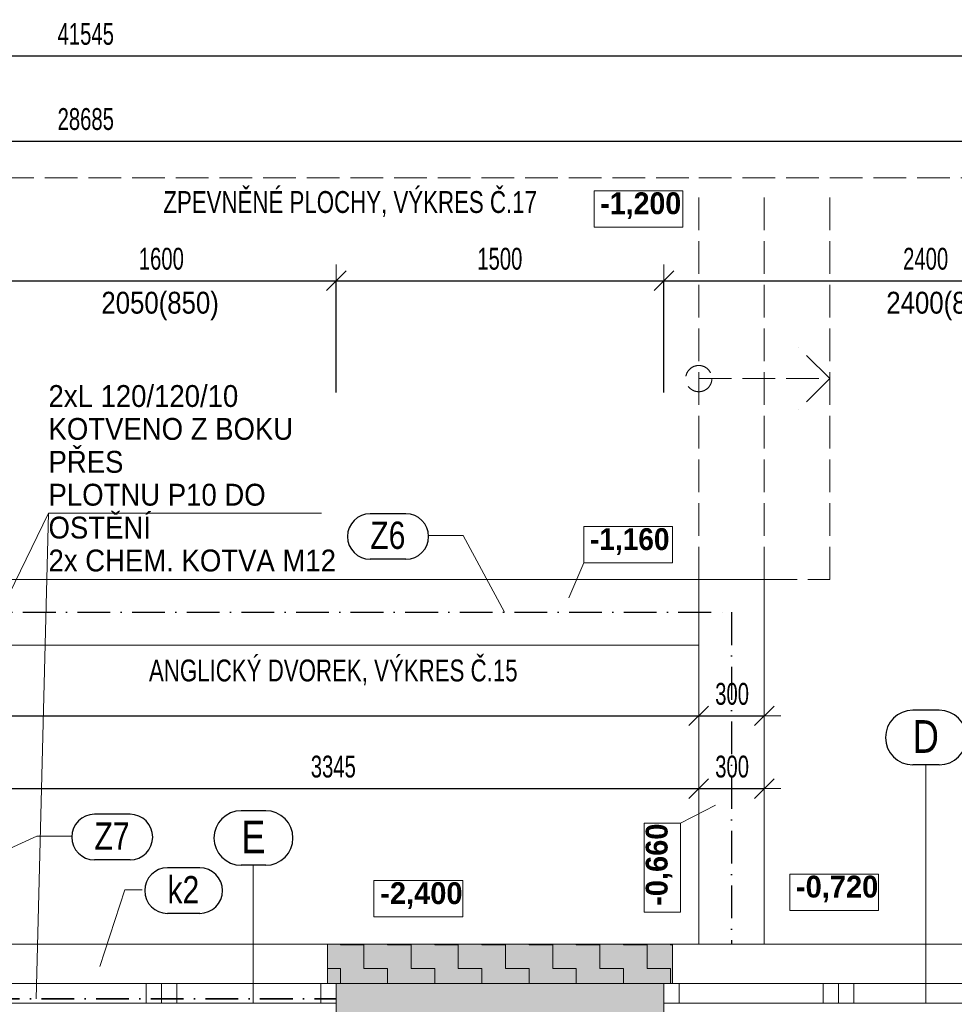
# Model space of a CAD drawing. Header units: millimetres. Extents: x -19372 to 59327, y -69634 to -42168.
# Tile 30 of 44: x 2527 to 6807, y -47252 to -42743. Entities that reach past the tile are written whole.
import ezdxf

# ---------------------------------------------------------------- set-up
doc = ezdxf.new("R2010")
doc.units = ezdxf.units.MM
doc.header["$PDMODE"] = 65
doc.linetypes.add('Carkovana 2x_1', pattern=[200, 150, -50])
doc.linetypes.add('Cerchovana_1', pattern=[250, 150, -50, 0, -50])
for name, color, linetype, lineweight in [('XR$10$ZPEVNĚNÉ PLOCHY - ČÁRKOVANĚ_1', 7, 'Continuous', 25), ('XR$2$1.NP - STÁVAJÍCÍ_1', 7, 'Continuous', 25), ('XR$3$KOTY_1', 7, 'Continuous', 25), ('XR$4$VÝROBKY_1', 7, 'Continuous', 25), ('XR$5$OKNA + IZOLANT_1', 7, 'Continuous', 25), ('XR$7$1.NP - FILING_1', 7, 'Continuous', 25), ('XR$8$1.NP - NÁVRH_1', 7, 'Continuous', 25)]:
    doc.layers.add(name, color=color, linetype=linetype, lineweight=lineweight)
doc.styles.add('ARIAL', font='ARIAL.TTF')
doc.styles.add('ARIALNARROW', font='ARIALN.TTF')
doc.dimstyles.new('DIMSTYLE_3', dxfattribs={"dimtxt": 100, "dimasz": 150, "dimexe": 0, "dimexo": 0, "dimgap": 50, "dimtad": 2, "dimdec": 0, "dimrnd": 5, "dimdsep": 46, "dimtxsty": 'ARIALNARROW', "dimblk1": 'ALL_ML_STRICH', "dimblk2": 'ALL_ML_STRICH', "dimsah": 1, "dimcen": 0, "dimclrd": 6, "dimclre": 6, "dimclrt": 6, "dimadec": 0, "dimazin": 0, "dimtfac": 1, "dimtdec": 0, "dimtix": 1, "dimtmove": 2, "dimatfit": 3, "dimfxl": 0, "dimtzin": 0, "dimlwd": 0, "dimlwe": 13, "dimarcsym": 0})
doc.dimstyles.new('DIMSTYLE_8', dxfattribs={"dimtxt": 100, "dimasz": 150, "dimexe": 0, "dimexo": 0, "dimgap": 50, "dimtad": 2, "dimdec": 0, "dimrnd": 5, "dimzin": 12, "dimdsep": 46, "dimtxsty": 'ARIALNARROW', "dimblk1": 'ALL_ML_STRICH', "dimblk2": 'ALL_ML_STRICH', "dimsah": 1, "dimcen": 0, "dimclrd": 6, "dimclre": 6, "dimclrt": 6, "dimadec": 0, "dimazin": 0, "dimtfac": 1, "dimtdec": 0, "dimtix": 1, "dimtmove": 2, "dimatfit": 3, "dimfxl": 0, "dimtzin": 0, "dimlwd": 0, "dimlwe": 13, "dimarcsym": 0})

# ---------------------------------------------------------------- blocks, each defined once
blk = doc.blocks.new('ALL_ML_STRICH')
at = {"color": 0, "linetype": 'ByBlock', "lineweight": -2}
for p, q in [((0, -0.5), (0, 0.5)), ((-1, 0), (0.5, 0)), ((-0.3, -0.3), (0.3, 0.3))]:
    blk.add_line(p, q, dxfattribs=at)
blk = doc.blocks.new('*D151')
at = {"layer": 'DEFPOINTS', "color": 6, "linetype": 'Continuous', "lineweight": 13}
for p in [(5477.2, -43938.5), (5477.2, -47156.7), (7877.2, -47156.7)]:
    blk.add_point(p, dxfattribs=at)
at = {"layer": 'XR$3$KOTY_1', "color": 6, "linetype": 'Continuous', "lineweight": -2}
for p, q in [((5477.2, -44450.4), (5477.2, -43938.5)), ((5477.2, -43938.5), (7877.2, -43938.5)), ((7877.2, -44450.4), (7877.2, -43938.5))]:
    blk.add_line(p, q, dxfattribs=at)
at = {"layer": 'XR$3$KOTY_1', "color": 6, "linetype": 'Continuous', "lineweight": 13, "xscale": 150, "yscale": 150, "zscale": 150, "rotation": 180}
blk.add_blockref('ALL_ML_STRICH', (5477.2, -43938.5), dxfattribs=at)
at = {"layer": 'XR$3$KOTY_1', "color": 6, "linetype": 'Continuous', "lineweight": 13, "xscale": 150, "yscale": 150, "zscale": 150}
blk.add_blockref('ALL_ML_STRICH', (7877.2, -43938.5), dxfattribs=at)
at = {"layer": 'XR$3$KOTY_1', "color": 6, "linetype": 'Continuous', "lineweight": 13, "insert": (6676.1, -43838.5), "char_height": 100, "width": 324.571, "attachment_point": 5, "style": 'ARIALNARROW'}
blk.add_mtext('\\W0.81;\\A1;{2400}', dxfattribs=at)
blk = doc.blocks.new('*D159')
at = {"layer": 'DEFPOINTS', "color": 6, "linetype": 'Continuous', "lineweight": 13}
for p in [(2377.2, -43938.5), (2377.2, -47156.7), (3977.2, -47156.7)]:
    blk.add_point(p, dxfattribs=at)
at = {"layer": 'XR$3$KOTY_1', "color": 6, "linetype": 'Continuous', "lineweight": -2}
for p, q in [((2377.2, -44450.4), (2377.2, -43938.5)), ((2377.2, -43938.5), (3977.2, -43938.5)), ((3977.2, -44450.4), (3977.2, -43938.5))]:
    blk.add_line(p, q, dxfattribs=at)
at = {"layer": 'XR$3$KOTY_1', "color": 6, "linetype": 'Continuous', "lineweight": 13, "xscale": 150, "yscale": 150, "zscale": 150, "rotation": 180}
blk.add_blockref('ALL_ML_STRICH', (2377.2, -43938.5), dxfattribs=at)
at = {"layer": 'XR$3$KOTY_1', "color": 6, "linetype": 'Continuous', "lineweight": 13, "xscale": 150, "yscale": 150, "zscale": 150}
blk.add_blockref('ALL_ML_STRICH', (3977.2, -43938.5), dxfattribs=at)
at = {"layer": 'XR$3$KOTY_1', "color": 6, "linetype": 'Continuous', "lineweight": 13, "insert": (3176.1, -43838.5), "char_height": 100, "width": 324.571, "attachment_point": 5, "style": 'ARIALNARROW'}
blk.add_mtext('\\W0.81;\\A1;{1600}', dxfattribs=at)
blk = doc.blocks.new('*D160')
at = {"layer": 'DEFPOINTS', "color": 6, "linetype": 'Continuous', "lineweight": 13}
for p in [(3977.2, -43938.5), (3977.2, -47156.7), (5477.2, -47156.7)]:
    blk.add_point(p, dxfattribs=at)
at = {"layer": 'XR$3$KOTY_1', "color": 6, "linetype": 'Continuous', "lineweight": -2}
for p, q in [((3977.2, -44450.4), (3977.2, -43938.5)), ((3977.2, -43938.5), (5477.2, -43938.5)), ((5477.2, -44450.4), (5477.2, -43938.5))]:
    blk.add_line(p, q, dxfattribs=at)
at = {"layer": 'XR$3$KOTY_1', "color": 6, "linetype": 'Continuous', "lineweight": 13, "xscale": 150, "yscale": 150, "zscale": 150, "rotation": 180}
blk.add_blockref('ALL_ML_STRICH', (3977.2, -43938.5), dxfattribs=at)
at = {"layer": 'XR$3$KOTY_1', "color": 6, "linetype": 'Continuous', "lineweight": 13, "xscale": 150, "yscale": 150, "zscale": 150}
blk.add_blockref('ALL_ML_STRICH', (5477.2, -43938.5), dxfattribs=at)
at = {"layer": 'XR$3$KOTY_1', "color": 6, "linetype": 'Continuous', "lineweight": 13, "insert": (4726.1, -43838.5), "char_height": 100, "width": 324.571, "attachment_point": 5, "style": 'ARIALNARROW'}
blk.add_mtext('\\W0.81;\\A1;{1500}', dxfattribs=at)
blk = doc.blocks.new('*D188')
at = {"layer": 'DEFPOINTS', "color": 6, "linetype": 'Continuous', "lineweight": 13}
for p in [(-11507.8, -43298.8), (-11507.8, -45471.7), (17177.2, -45471.7)]:
    blk.add_point(p, dxfattribs=at)
at = {"layer": 'XR$3$KOTY_1', "color": 6, "linetype": 'Continuous', "lineweight": -2}
for p, q in [((-11507.8, -44450.4), (-11507.8, -43298.8)), ((-11507.8, -43298.8), (17177.2, -43298.8)), ((17177.2, -44450.4), (17177.2, -43298.8))]:
    blk.add_line(p, q, dxfattribs=at)
at = {"layer": 'XR$3$KOTY_1', "color": 6, "linetype": 'Continuous', "lineweight": 13, "xscale": 150, "yscale": 150, "zscale": 150, "rotation": 180}
blk.add_blockref('ALL_ML_STRICH', (-11507.8, -43298.8), dxfattribs=at)
at = {"layer": 'XR$3$KOTY_1', "color": 6, "linetype": 'Continuous', "lineweight": 13, "xscale": 150, "yscale": 150, "zscale": 150}
blk.add_blockref('ALL_ML_STRICH', (17177.2, -43298.8), dxfattribs=at)
at = {"layer": 'XR$3$KOTY_1', "color": 6, "linetype": 'Continuous', "lineweight": 13, "insert": (2830, -43198.8), "char_height": 100, "width": 405.714, "attachment_point": 5, "style": 'ARIALNARROW'}
blk.add_mtext('\\W0.81;\\A1;{28685}', dxfattribs=at)
blk = doc.blocks.new('*D253')
at = {"layer": 'DEFPOINTS', "color": 6, "linetype": 'Continuous', "lineweight": 13}
for p in [(-17937.8, -42908.9), (-17937.8, -45471.7), (23607.2, -45471.7)]:
    blk.add_point(p, dxfattribs=at)
at = {"layer": 'XR$3$KOTY_1', "color": 6, "linetype": 'Continuous', "lineweight": -2}
for p, q in [((-17937.8, -44450.4), (-17937.8, -42908.9)), ((-17937.8, -42908.9), (23607.2, -42908.9)), ((23607.2, -44450.4), (23607.2, -42908.9))]:
    blk.add_line(p, q, dxfattribs=at)
at = {"layer": 'XR$3$KOTY_1', "color": 6, "linetype": 'Continuous', "lineweight": 13, "xscale": 150, "yscale": 150, "zscale": 150, "rotation": 180}
blk.add_blockref('ALL_ML_STRICH', (-17937.8, -42908.9), dxfattribs=at)
at = {"layer": 'XR$3$KOTY_1', "color": 6, "linetype": 'Continuous', "lineweight": 13, "xscale": 150, "yscale": 150, "zscale": 150}
blk.add_blockref('ALL_ML_STRICH', (23607.2, -42908.9), dxfattribs=at)
at = {"layer": 'XR$3$KOTY_1', "color": 6, "linetype": 'Continuous', "lineweight": 13, "insert": (2830, -42808.9), "char_height": 100, "width": 405.714, "attachment_point": 5, "style": 'ARIALNARROW'}
blk.add_mtext('\\W0.81;\\A1;{41545}', dxfattribs=at)
blk = doc.blocks.new('*D267')
at = {"layer": 'DEFPOINTS', "color": 6, "linetype": 'Continuous', "lineweight": 13}
for p in [(-2282.8, -45606.7), (5637.2, -45606.7), (-2282.8, -45930.8)]:
    blk.add_point(p, dxfattribs=at)
at = {"layer": 'XR$3$KOTY_1', "color": 6, "linetype": 'Continuous', "lineweight": -2}
for p, q in [((-2282.8, -45930.8), (-2282.8, -45930.8)), ((-2282.8, -45930.8), (5637.2, -45930.8)), ((5637.2, -45930.8), (5637.2, -45930.8))]:
    blk.add_line(p, q, dxfattribs=at)
at = {"layer": 'XR$3$KOTY_1', "color": 6, "linetype": 'Continuous', "lineweight": 13, "xscale": 150, "yscale": 150, "zscale": 150, "rotation": 180}
blk.add_blockref('ALL_ML_STRICH', (-2282.8, -45930.8), dxfattribs=at)
at = {"layer": 'XR$3$KOTY_1', "color": 6, "linetype": 'Continuous', "lineweight": 13, "xscale": 150, "yscale": 150, "zscale": 150}
blk.add_blockref('ALL_ML_STRICH', (5637.2, -45930.8), dxfattribs=at)
at = {"layer": 'XR$3$KOTY_1', "color": 6, "linetype": 'Continuous', "lineweight": 13, "insert": (1676.1, -45830.8), "char_height": 100, "width": 324.571, "attachment_point": 5, "style": 'ARIALNARROW'}
blk.add_mtext('\\W0.81;\\A1;{7920}', dxfattribs=at)
blk = doc.blocks.new('*D268')
at = {"layer": 'DEFPOINTS', "color": 6, "linetype": 'Continuous', "lineweight": 13}
for p in [(5637.2, -45606.7), (5637.2, -45930.8), (5937.2, -46242.6)]:
    blk.add_point(p, dxfattribs=at)
at = {"layer": 'XR$3$KOTY_1', "color": 6, "linetype": 'Continuous', "lineweight": -2}
for p, q in [((5637.2, -45930.8), (5637.2, -45930.8)), ((5637.2, -45930.8), (5937.2, -45930.8)), ((5937.2, -45930.8), (5937.2, -45930.8))]:
    blk.add_line(p, q, dxfattribs=at)
at = {"layer": 'XR$3$KOTY_1', "color": 6, "linetype": 'Continuous', "lineweight": 13, "xscale": 150, "yscale": 150, "zscale": 150, "rotation": 180}
blk.add_blockref('ALL_ML_STRICH', (5637.2, -45930.8), dxfattribs=at)
at = {"layer": 'XR$3$KOTY_1', "color": 6, "linetype": 'Continuous', "lineweight": 13, "xscale": 150, "yscale": 150, "zscale": 150}
blk.add_blockref('ALL_ML_STRICH', (5937.2, -45930.8), dxfattribs=at)
at = {"layer": 'XR$3$KOTY_1', "color": 6, "linetype": 'Continuous', "lineweight": 13, "insert": (5789.7, -45830.8), "char_height": 100, "width": 243.429, "attachment_point": 5, "style": 'ARIALNARROW'}
blk.add_mtext('\\W0.81;\\A1;{300}', dxfattribs=at)
blk = doc.blocks.new('*D272')
at = {"layer": 'DEFPOINTS', "color": 6, "linetype": 'Continuous', "lineweight": 13}
for p in [(2292.2, -46219.7), (5637.2, -46236.9), (2292.2, -46263.8)]:
    blk.add_point(p, dxfattribs=at)
at = {"layer": 'XR$3$KOTY_1', "color": 6, "linetype": 'Continuous', "lineweight": -2}
for p, q in [((2292.2, -46263.8), (2292.2, -46263.8)), ((2292.2, -46263.8), (5637.2, -46263.8)), ((5637.2, -46263.8), (5637.2, -46263.8))]:
    blk.add_line(p, q, dxfattribs=at)
at = {"layer": 'XR$3$KOTY_1', "color": 6, "linetype": 'Continuous', "lineweight": 13, "xscale": 150, "yscale": 150, "zscale": 150, "rotation": 180}
blk.add_blockref('ALL_ML_STRICH', (2292.2, -46263.8), dxfattribs=at)
at = {"layer": 'XR$3$KOTY_1', "color": 6, "linetype": 'Continuous', "lineweight": 13, "xscale": 150, "yscale": 150, "zscale": 150}
blk.add_blockref('ALL_ML_STRICH', (5637.2, -46263.8), dxfattribs=at)
at = {"layer": 'XR$3$KOTY_1', "color": 6, "linetype": 'Continuous', "lineweight": 13, "insert": (3963.6, -46163.8), "char_height": 100, "width": 324.571, "attachment_point": 5, "style": 'ARIALNARROW'}
blk.add_mtext('\\W0.81;\\A1;{3345}', dxfattribs=at)
blk = doc.blocks.new('*D273')
at = {"layer": 'DEFPOINTS', "color": 6, "linetype": 'Continuous', "lineweight": 13}
for p in [(5637.2, -46236.9), (5637.2, -46263.8), (5937.2, -46259.7)]:
    blk.add_point(p, dxfattribs=at)
at = {"layer": 'XR$3$KOTY_1', "color": 6, "linetype": 'Continuous', "lineweight": -2}
for p, q in [((5637.2, -46263.8), (5637.2, -46263.8)), ((5637.2, -46263.8), (5937.2, -46263.8)), ((5937.2, -46263.8), (5937.2, -46263.8))]:
    blk.add_line(p, q, dxfattribs=at)
at = {"layer": 'XR$3$KOTY_1', "color": 6, "linetype": 'Continuous', "lineweight": 13, "xscale": 150, "yscale": 150, "zscale": 150, "rotation": 180}
blk.add_blockref('ALL_ML_STRICH', (5637.2, -46263.8), dxfattribs=at)
at = {"layer": 'XR$3$KOTY_1', "color": 6, "linetype": 'Continuous', "lineweight": 13, "xscale": 150, "yscale": 150, "zscale": 150}
blk.add_blockref('ALL_ML_STRICH', (5937.2, -46263.8), dxfattribs=at)
at = {"layer": 'XR$3$KOTY_1', "color": 6, "linetype": 'Continuous', "lineweight": 13, "insert": (5789.7, -46163.8), "char_height": 100, "width": 243.429, "attachment_point": 5, "style": 'ARIALNARROW'}
blk.add_mtext('\\W0.81;\\A1;{300}', dxfattribs=at)
blk = doc.blocks.new('KOMPLEXNÍ OBJEKT_35')
at = {"layer": 'XR$5$OKNA + IZOLANT_1', "color": 7, "linetype": 'Continuous', "lineweight": 13}
for p, q in [((5517.2, -47156.7), (5517.2, -46976.7)), ((5477.2, -47156.7), (5517.2, -47156.7))]:
    blk.add_line(p, q, dxfattribs=at)
blk = doc.blocks.new('KOMPLEXNÍ OBJEKT_88')
at = {"layer": 'XR$5$OKNA + IZOLANT_1', "color": 7, "linetype": 'Continuous', "lineweight": 13}
for p, q in [((3937.2, -47156.7), (3937.2, -46976.7)), ((3977.2, -47156.7), (3937.2, -47156.7))]:
    blk.add_line(p, q, dxfattribs=at)

msp = doc.modelspace()

# ---------------------------------------------------------------- hatches: boundary and pattern name
at = {"layer": 'XR$7$1.NP - FILING_1', "linetype": 'Continuous', "lineweight": 13}
msp.add_hatch(color=11, dxfattribs=at).paths.add_polyline_path([(5517.2, -46976.7), (3937.2, -46976.7), (3937.2, -47156.7), (5517.2, -47156.7)], flags=0)
h = msp.add_hatch(dxfattribs=at)
h.set_pattern_fill('VZOR', scale=108, style=0, pattern_type=2)
h.set_pattern_definition([(0, (216, 216), (108, 108), [108, -108]), (90, (216, 216), (-108, 108), [108, -108])])
h.paths.add_polyline_path([(5517.2, -46976.7), (3937.2, -46976.7), (3937.2, -47156.7), (5517.2, -47156.7)], flags=0)
msp.add_hatch(color=254, dxfattribs=at).paths.add_polyline_path([(5477.2, -47156.7), (3977.2, -47156.7), (3977.2, -47606.7), (5227.2, -47606.7), (5227.2, -49886.7), (4177.2, -49886.7), (4177.2, -50036.7), (5227.2, -50036.7), (5227.2, -50266.7), (5377.2, -50266.7), (5377.2, -47606.7), (5477.2, -47606.7)])

# ---------------------------------------------------------------- linework, layer by layer
at = {"layer": 'XR$10$ZPEVNĚNÉ PLOCHY - ČÁRKOVANĚ_1', "color": 204, "linetype": 'Carkovana 2x_1', "lineweight": 13}
for p, q in [((42.2, -43466.7), (5637.2, -43466.7)), ((5637.2, -43466.7), (17047.2, -43466.7)), ((5637.2, -45306.7), (5637.2, -43516.7)), ((5937.2, -45306.7), (5937.2, -43516.7)), ((6237.2, -45306.7), (6237.2, -43516.7)), ((6237.2, -44386.7), (6095.7, -44245.3)), ((5637.2, -44386.7), (6237.2, -44386.7)), ((6237.2, -44386.7), (6095.7, -44528.1)), ((5637.2, -45306.7), (5937.2, -45306.7)), ((5937.2, -45306.7), (6237.2, -45306.7))]:
    msp.add_line(p, q, dxfattribs=at)
msp.add_circle((5637.2, -44386.7), 60, dxfattribs=at)
at = {"layer": 'XR$2$1.NP - STÁVAJÍCÍ_1', "color": 8, "linetype": 'Continuous', "lineweight": 18}
for p, q in [((3977.2, -47156.7), (3977.2, -47606.7)), ((5477.2, -47156.7), (3977.2, -47156.7)), ((5477.2, -47156.7), (5477.2, -47606.7))]:
    msp.add_line(p, q, dxfattribs=at)
at = {"layer": 'XR$3$KOTY_1', "color": 7, "linetype": 'Continuous', "lineweight": 13}
for p, q in [((1576.7, -47226.7), (2659.5, -45003.1)), ((2659.5, -45003.1), (2602.8, -47226.7)), ((2659.5, -45003.1), (3910.2, -45003.1))]:
    msp.add_line(p, q, dxfattribs=at)
at = {"layer": 'XR$3$KOTY_1', "color": 3, "linetype": 'Continuous', "lineweight": 25}
for p, q in [((4295.7, -45005.7), (4132.7, -45005.7)), ((4295.7, -45214), (4132.7, -45214)), ((6738.2, -45905.3), (6617.2, -45905.3)), ((6738.2, -46155.3), (6617.2, -46155.3)), ((3032.7, -46381.7), (2869.7, -46381.7)), ((3654, -46365.3), (3542.2, -46365.3)), ((3032.7, -46590.1), (2869.7, -46590.1)), ((3654, -46615.3), (3542.2, -46615.3)), ((3351.8, -46626.9), (3204.2, -46626.9)), ((3351.8, -46835.2), (3204.2, -46835.2))]:
    msp.add_line(p, q, dxfattribs=at)
at = {"layer": 'XR$3$KOTY_1', "color": 3, "linetype": 'Continuous', "lineweight": 13}
for p, q in [((4397.5, -45105.7), (4557.5, -45105.7)), ((4557.5, -45105.7), (4747.3, -45456.7)), ((6677.2, -46155.3), (6677.2, -47246.7)), ((2606.5, -46481.7), (2242.2, -46648.4)), ((2766.5, -46481.7), (2606.5, -46481.7)), ((3597.2, -46615.3), (3597.2, -47246.7)), ((3009, -46726.9), (2893.9, -47078.4)), ((3089, -46726.9), (3009, -46726.9))]:
    msp.add_line(p, q, dxfattribs=at)
at = {"layer": 'XR$3$KOTY_1', "color": 3, "linetype": 'Continuous', "lineweight": 25}
for centre, radius, start, end in [((4132.7, -45109.8), 104.2, 90, 270), ((4295.7, -45109.8), 104.2, 270, 90), ((6617.2, -46030.3), 125, 90, 270), ((6738.2, -46030.3), 125, 270, 90), ((2869.7, -46485.9), 104.2, 90, 270), ((3032.7, -46485.9), 104.2, 270, 90), ((3542.2, -46490.3), 125, 90, 270), ((3654, -46490.3), 125, 270, 90), ((3204.2, -46731.1), 104.2, 90, 270), ((3351.8, -46731.1), 104.2, 270, 90)]:
    msp.add_arc(centre, radius, start, end, dxfattribs=at)
at = {"layer": 'XR$4$VÝROBKY_1', "color": 5, "linetype": 'Cerchovana_1', "lineweight": 25}
for p, q in [((2292.2, -45456.7), (5787.2, -45456.7)), ((5787.2, -45456.7), (5787.2, -46976.7))]:
    msp.add_line(p, q, dxfattribs=at)
at = {"layer": 'XR$5$OKNA + IZOLANT_1', "color": 7, "linetype": 'Continuous', "lineweight": 13}
for p, q in [((2417.2, -46976.7), (3937.2, -46976.7)), ((3937.2, -46976.7), (5517.2, -46976.7)), ((7837.2, -46976.7), (5517.2, -46976.7))]:
    msp.add_line(p, q, dxfattribs=at)
at = {"layer": 'XR$5$OKNA + IZOLANT_1', "color": 132, "linetype": 'Continuous', "lineweight": 13}
for p, q in [((2377.2, -47156.7), (3977.2, -47156.7)), ((3107.2, -47246.7), (3107.2, -47156.7)), ((3177.2, -47246.7), (3177.2, -47156.7)), ((3247.2, -47246.7), (3247.2, -47156.7)), ((3907.2, -47246.7), (3907.2, -47156.7)), ((5477.2, -47156.7), (7877.2, -47156.7)), ((5547.2, -47246.7), (5547.2, -47156.7)), ((6207.2, -47246.7), (6207.2, -47156.7)), ((6277.2, -47246.7), (6277.2, -47156.7)), ((6347.2, -47246.7), (6347.2, -47156.7)), ((2377.2, -47246.7), (3977.2, -47246.7)), ((5477.2, -47246.7), (7877.2, -47246.7))]:
    msp.add_line(p, q, dxfattribs=at)
at = {"layer": 'XR$7$1.NP - FILING_1', "color": 5, "linetype": 'Cerchovana_1', "lineweight": 35}
msp.add_line((2377.2, -47226.7), (3977.2, -47226.7), dxfattribs=at)
at = {"layer": 'XR$8$1.NP - NÁVRH_1', "color": 6, "linetype": 'Continuous', "lineweight": 13}
for p, q in [((5110.4, -45230.8), (5041.4, -45390.6)), ((5553.4, -46422.5), (5714.3, -46340.3))]:
    msp.add_line(p, q, dxfattribs=at)
at = {"layer": 'XR$8$1.NP - NÁVRH_1', "color": 7, "linetype": 'Continuous', "lineweight": 13}
for p, q in [((2292.2, -45306.7), (5637.2, -45306.7)), ((5637.2, -45306.7), (5637.2, -46976.7)), ((5637.2, -45306.7), (5937.2, -45306.7)), ((5937.2, -45306.7), (5937.2, -46976.7)), ((2292.2, -45606.7), (5637.2, -45606.7))]:
    msp.add_line(p, q, dxfattribs=at)
at = {"layer": 'XR$8$1.NP - NÁVRH_1', "color": 6, "linetype": 'Continuous', "lineweight": 13}
for points in [[(5157.4, -43692.9), (5564.5, -43692.9), (5564.5, -43526.3), (5157.4, -43526.3), (5157.4, -43692.9)], [(5110.4, -45230.8), (5517.5, -45230.8), (5517.5, -45064.2), (5110.4, -45064.2), (5110.4, -45230.8)], [(5553.4, -46829.7), (5553.4, -46422.5), (5386.8, -46422.5), (5386.8, -46829.7), (5553.4, -46829.7)], [(6053.5, -46821.9), (6460.6, -46821.9), (6460.6, -46655.3), (6053.5, -46655.3), (6053.5, -46821.9)], [(4149.6, -46851.9), (4556.8, -46851.9), (4556.8, -46685.2), (4149.6, -46685.2), (4149.6, -46851.9)]]:
    msp.add_lwpolyline(points, dxfattribs=at)

# ---------------------------------------------------------------- block references
at = {"layer": 'XR$5$OKNA + IZOLANT_1', "color": 7, "linetype": 'Continuous', "lineweight": 13}
for name in ['KOMPLEXNÍ OBJEKT_88', 'KOMPLEXNÍ OBJEKT_35']:
    msp.add_blockref(name, (0, 0), dxfattribs=at)

# ---------------------------------------------------------------- texts
at = {"layer": 'XR$3$KOTY_1', "color": 7, "linetype": 'Continuous', "lineweight": 18, "char_height": 100, "attachment_point": 7, "style": 'ARIALNARROW'}
for s, insert, width in [('\\W0.89;ZPEVNĚNÉ PLOCHY, VÝKRES Č.17', (3185.4, -43646.7), 1770.04), ('\\W0.89;ANGLICKÝ DVOREK, VÝKRES Č.15', (3119.4, -45791.7), 1748.741)]:
    msp.add_mtext(s, dxfattribs=dict(at, insert=insert, width=width))
at = {"layer": 'XR$3$KOTY_1', "color": 6, "linetype": 'Continuous', "lineweight": 18, "char_height": 100, "width": 588.391, "attachment_point": 5, "style": 'ARIALNARROW'}
for s, insert in [('\\W1.03;2050(850)', (3170.5, -44054.2)), ('\\W1.03;2400(850)', (6764.8, -44054.2))]:
    msp.add_mtext(s, dxfattribs=dict(at, insert=insert))
at = {"layer": 'XR$3$KOTY_1', "color": 7, "linetype": 'Continuous', "lineweight": 13, "insert": (2659.5, -44416.4), "char_height": 100, "width": 1305.625, "attachment_point": 1, "line_spacing_factor": 0.903614, "style": 'ARIALNARROW'}
msp.add_mtext('\\W1.10;2xL 120/120/10\\PKOTVENO Z BOKU PŘES\\PPLOTNU P10 DO OSTĚNÍ\\P2x CHEM. KOTVA M12', dxfattribs=at)
at = {"layer": 'XR$3$KOTY_1', "color": 3, "linetype": 'Continuous', "lineweight": 25, "attachment_point": 7, "style": 'ARIAL'}
for s, insert, char_height, width in [('\\W0.79;Z6', (4132.7, -45168.2), 125, 212.618), ('\\W0.79;D', (6617.2, -46100.3), 150, 180.285), ('\\W0.79;Z7', (2869.7, -46544.2), 125, 212.618), ('\\W0.79;E', (3542.2, -46560.3), 150, 170.982), ('\\W0.79;k2', (3204.2, -46789.4), 125, 197.111)]:
    msp.add_mtext(s, dxfattribs=dict(at, insert=insert, char_height=char_height, width=width))
at = {"layer": 'XR$8$1.NP - NÁVRH_1', "color": 6, "linetype": 'Continuous', "lineweight": 13, "char_height": 100, "attachment_point": 7, "style": 'ARIALNARROW'}
for s, insert, width in [('\\W1.14;\\fArial Narrow|i0|b1|c0|p0;-1,200', (5186.3, -43656.3), 435.194), ('\\W1.12;\\fArial Narrow|i0|b1|c0|p0;-1,160', (5139.2, -45194.2), 434.151), ('\\W1.16;\\fArial Narrow|i0|b1|c0|p0;-0,720', (6082.3, -46785.3), 436.276), ('\\W1.16;\\fArial Narrow|i0|b1|c0|p0;-2,400', (4178.5, -46815.2), 436.276)]:
    msp.add_mtext(s, dxfattribs=dict(at, insert=insert, width=width))
at = {"layer": 'XR$8$1.NP - NÁVRH_1', "color": 6, "linetype": 'Continuous', "lineweight": 13, "insert": (5516.8, -46800.8), "char_height": 100, "width": 436.276, "attachment_point": 7, "rotation": 90, "style": 'ARIALNARROW'}
msp.add_mtext('\\W1.16;\\fArial Narrow|i0|b1|c0|p0;-0,660', dxfattribs=at)

# ---------------------------------------------------------------- dimensions: what is measured, and where the dimension line sits
at = {"layer": 'XR$3$KOTY_1', "color": 6, "linetype": 'Continuous', "lineweight": 13}
for base, p1, p2, dimstyle, picture, middle in [((23607.2, -42908.9), (-17937.8, -44450.4), (23607.2, -44450.4), 'DIMSTYLE_3', '*D253', (2830, -42808.9)), ((17177.2, -43298.8), (-11507.8, -44450.4), (17177.2, -44450.4), 'DIMSTYLE_3', '*D188', (2830, -43198.8)), ((3977.2, -43938.5), (2377.2, -44450.4), (3977.2, -44450.4), 'DIMSTYLE_3', '*D159', (3176.1, -43838.5)), ((5477.2, -43938.5), (3977.2, -44450.4), (5477.2, -44450.4), 'DIMSTYLE_3', '*D160', (4726.1, -43838.5)), ((7877.2, -43938.5), (5477.2, -44450.4), (7877.2, -44450.4), 'DIMSTYLE_3', '*D151', (6676.1, -43838.5)), ((5637.2, -45930.8), (-2282.8, -45930.8), (5637.2, -45930.8), 'DIMSTYLE_8', '*D267', (1676.1, -45830.8)), ((5937.2, -45930.8), (5637.2, -45930.8), (5937.2, -45930.8), 'DIMSTYLE_8', '*D268', (5789.7, -45830.8)), ((5637.2, -46263.8), (2292.2, -46263.8), (5637.2, -46263.8), 'DIMSTYLE_8', '*D272', (3963.6, -46163.8)), ((5937.2, -46263.8), (5637.2, -46263.8), (5937.2, -46263.8), 'DIMSTYLE_8', '*D273', (5789.7, -46163.8))]:
    dim = msp.add_linear_dim(base=base, p1=p1, p2=p2, dimstyle=dimstyle, override={"dimpost": '<>', "dimclrd": 6, "dimclre": 6, "dimclrt": 6, "dimlwd": 0, "dimlwe": 13}, dxfattribs=at)
    dim.commit()
    dim.dimension.update_dxf_attribs({"geometry": picture, "text_midpoint": middle, "dimtype": 160})

doc.saveas('drawing.dxf')
